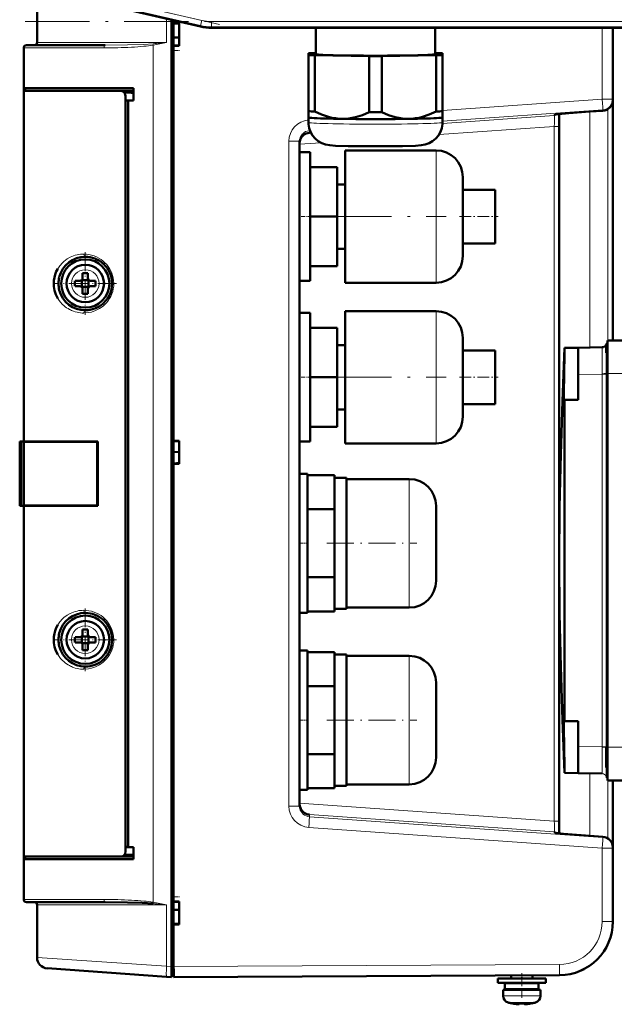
# Model space of a CAD drawing. Extents: x -1351 to 1763, y -1300 to 612.
# Tile 12 of 84: x -1277 to -1166, y 125 to 309. Entities that reach past the tile are written whole.
import ezdxf

# ---------------------------------------------------------------- set-up
doc = ezdxf.new("R2010")
doc.units = 0
doc.linetypes.add('DASHDOT', pattern=[18.5, 12, -3, 0.5, -3])

msp = doc.modelspace()

# ---------------------------------------------------------------- linework, layer by layer
at = {"color": 7, "linetype": 'DASHDOT', "lineweight": 18}
for p, q in [((-1240.06, 307.95), (-1277.32, 316.55)), ((-1276.37, 308.51), (-858.69, 308.51)), ((-1219.98, 272.08), (-1197.78, 272.08)), ((-1219.98, 242.08), (-1197.78, 242.08))]:
    msp.add_line(p, q, dxfattribs=at)
at = {"color": 7, "lineweight": 18}
for p, q in [((-1243.6, 307.74), (-1274.23, 314.81)), ((-1243.38, 308.72), (-1274, 315.79)), ((-1249.95, 309.02), (-1249.95, 304.58)), ((-1243.6, 307.74), (-1243.64, 307.56)), ((-1243.6, 307.74), (-1243.38, 308.72)), ((-1241.56, 308.51), (-893.5, 308.51)), ((-1241.56, 307.51), (-1241.56, 308.51)), ((-1241.56, 307.51), (-893.5, 307.51)), ((-1241.56, 307.51), (-1241.56, 307.33)), ((-1168.62, 293.99), (-1168.62, 307.33)), ((-1276.63, 303.58), (-1261.6, 303.58)), ((-1267.16, 304.58), (-1274.13, 304.58)), ((-1249.95, 304.58), (-1267.16, 304.58)), ((-1252.45, 144.06), (-1252.45, 304.1)), ((-1198.45, 291.88), (-1168.62, 293.99)), ((-1166.63, 293.99), (-1168.62, 293.99)), ((-1198.46, 289.47), (-1177.56, 290.93)), ((-1198.45, 289.88), (-1168.49, 292)), ((-1177.56, 291.11), (-1177.56, 290.93)), ((-1170.95, 291.67), (-1170.95, 247.63)), ((-1168.49, 291.85), (-1170.93, 291.67)), ((-1168.49, 292), (-1168.49, 291.85)), ((-1167.58, 292.14), (-1167.58, 248.97)), ((-1199.08, 287.43), (-1177.56, 288.93)), ((-1177.54, 289.53), (-1177.56, 288.93)), ((-1177.56, 288.93), (-1177.56, 159.22)), ((-1177.56, 288.93), (-1176.63, 288.93)), ((-1223.27, 288.12), (-1223.17, 288.13)), ((-1223.27, 287.73), (-1223.27, 288.12)), ((-1223.27, 287.73), (-1223, 287.75)), ((-1227.12, 286.13), (-1225.13, 286.13)), ((-1227.12, 162.03), (-1227.12, 286.13)), ((-1225.13, 285.61), (-1221.15, 285.88)), ((-1199.63, 272.14), (-1199.63, 284.43)), ((-1199.63, 272.08), (-1199.63, 272.14)), ((-1199.63, 272.08), (-1199.63, 259.73)), ((-1265.11, 262.15), (-1265.13, 262.15)), ((-1267.7, 259.6), (-1267.7, 259.58)), ((-1262.56, 259.55), (-1262.56, 259.58)), ((-1265.16, 257.01), (-1265.13, 257.01)), ((-1199.63, 242.14), (-1199.63, 254.43)), ((-1167.88, 246.64), (-1167.88, 246.27)), ((-1173.13, 242.59), (-1168.6, 242.67)), ((-1168.6, 242.75), (-1168.6, 242.67)), ((-1167.87, 242.67), (-1168.6, 242.67)), ((-1168.6, 173.08), (-1168.6, 242.67)), ((-1167.63, 242.76), (-1167.88, 242.76)), ((-1167.88, 242.76), (-1167.88, 242.67)), ((-1167.87, 173.08), (-1167.87, 242.67)), ((-1167.63, 242.76), (-1162.63, 242.76)), ((-1199.63, 242.08), (-1199.63, 242.14)), ((-1199.63, 242.08), (-1199.63, 229.73)), ((-1277.33, 230.08), (-1277.33, 218.08)), ((-1204.63, 223.08), (-1204.63, 211.14)), ((-1204.63, 211.14), (-1204.63, 211.08)), ((-1204.63, 211.08), (-1204.63, 199.08)), ((-1265.11, 195.65), (-1265.13, 195.65)), ((-1267.7, 193.1), (-1267.7, 193.08)), ((-1262.56, 193.05), (-1262.56, 193.08)), ((-1265.16, 190.51), (-1265.13, 190.51)), ((-1204.63, 190.08), (-1204.63, 178.14)), ((-1204.63, 178.14), (-1204.63, 178.08)), ((-1204.63, 178.08), (-1204.63, 166.08)), ((-1173.13, 173.16), (-1168.6, 173.08)), ((-1167.87, 173.08), (-1168.6, 173.08)), ((-1168.6, 173.08), (-1168.6, 173.01)), ((-1167.88, 172.99), (-1167.63, 172.99)), ((-1167.87, 173.08), (-1167.87, 172.99)), ((-1167.63, 172.99), (-1162.63, 172.99)), ((-1167.88, 169.24), (-1167.88, 168.89)), ((-1170.95, 168.12), (-1170.95, 156.48)), ((-1167.58, 166.78), (-1167.58, 156.01)), ((-1225.13, 162.03), (-1227.12, 162.03)), ((-1225.13, 162.55), (-1177.56, 159.22)), ((-1223.27, 160.42), (-1177.56, 157.23)), ((-1223.27, 160.03), (-1223.27, 160.42)), ((-1168.49, 156.16), (-1223.27, 160.03)), ((-1177.56, 159.22), (-1177.55, 158.69)), ((-1176.63, 159.22), (-1177.56, 159.22)), ((-1168.62, 154.16), (-1223.4, 158.04)), ((-1177.56, 157.23), (-1177.56, 157.04)), ((-1170.93, 156.48), (-1168.49, 156.31)), ((-1168.49, 156.31), (-1168.49, 156.16)), ((-1168.62, 154.16), (-1168.62, 140.45)), ((-1166.63, 154.16), (-1168.62, 154.16)), ((-1261.6, 144.58), (-1276.63, 144.58)), ((-1274.13, 143.58), (-1249.95, 143.58)), ((-1249.95, 143.58), (-1249.95, 132.16)), ((-1166.63, 140.45), (-1168.62, 140.45)), ((-1274.13, 133.72), (-1249.95, 132.16)), ((-1176.58, 132.45), (-1248.63, 132.08)), ((-1249.95, 132.16), (-1249.03, 132.1)), ((-1248.63, 132.07), (-1249.03, 132.07)), ((-1187.13, 126.6), (-1183.63, 126.6)), ((-1183.63, 125.35), (-1186.2, 125.35)), ((-1183.6, 126.6), (-1183.63, 126.6)), ((-1183.61, 125.35), (-1183.63, 125.35)), ((-1181.06, 125.35), (-1183.61, 125.35)), ((-1180.13, 126.6), (-1183.6, 126.6))]:
    msp.add_line(p, q, dxfattribs=at)
at = {"color": 7, "lineweight": 50}
for p, q in [((-1243.64, 307.56), (-1269.21, 313.47)), ((-1274.13, 311.49), (-1274.13, 304.58)), ((-1249.03, 132.1), (-1249.03, 308.81)), ((-1248.63, 308.72), (-1248.63, 308.23)), ((-1248.63, 308.23), (-1247.63, 308.23)), ((-1248.63, 308.23), (-1248.63, 308.14)), ((-1248.63, 308.17), (-1248.63, 303.98)), ((-1248.63, 305.53), (-1248.63, 308.14)), ((-1247.63, 308.08), (-1248.63, 308.14)), ((-1248.63, 308.14), (-1247.63, 308.08)), ((-1247.63, 308.23), (-1247.63, 303.93)), ((-893.5, 307.33), (-1241.56, 307.33)), ((-1222.1, 307.33), (-1222.1, 302.41)), ((-1199.8, 302.41), (-1199.8, 307.33)), ((-1166.63, 293.99), (-1166.63, 307.33)), ((-1248.63, 305.53), (-1247.63, 305.53)), ((-1276.63, 296.08), (-1276.63, 303.58)), ((-1276.13, 304.08), (-1261.39, 304.08)), ((-1247.63, 304.08), (-1248.63, 304.01)), ((-1248.63, 304.01), (-1248.63, 303.93)), ((-1248.63, 303.93), (-1248.63, 230.23)), ((-1247.63, 303.93), (-1248.63, 303.93)), ((-1276.63, 302.28), (-1276.63, 294.07)), ((-1223.45, 302.57), (-1223.45, 302.26)), ((-1223.45, 302.26), (-1223.45, 291.76)), ((-1222.1, 302.62), (-1222.26, 302.62)), ((-1222.26, 302.21), (-1212.14, 302.05)), ((-1222.26, 302.21), (-1222.26, 291.7)), ((-1212.14, 302.05), (-1212.14, 291.55)), ((-1209.76, 302.05), (-1199.64, 302.21)), ((-1209.76, 302.05), (-1209.76, 291.55)), ((-1199.64, 302.62), (-1199.8, 302.62)), ((-1199.64, 302.21), (-1199.64, 291.7)), ((-1198.45, 302.26), (-1198.45, 302.57)), ((-1198.45, 302.26), (-1198.45, 291.76)), ((-1276.63, 295.58), (-1276.63, 296.08)), ((-1256.13, 296.08), (-1276.63, 296.08)), ((-1276.33, 296.08), (-1276.33, 295.58)), ((-1256.13, 293.78), (-1256.13, 296.08)), ((-1276.63, 295.58), (-1258.58, 295.58)), ((-1276.63, 230.08), (-1276.63, 295.58)), ((-1256.13, 295.58), (-1258.57, 295.58)), ((-1257.63, 153.54), (-1257.63, 294.61)), ((-1256.13, 293.78), (-1257.63, 293.78)), ((-1257.13, 293.74), (-1257.63, 293.72)), ((-1257.63, 293.72), (-1257.63, 154.43)), ((-1256.13, 293.78), (-1257.13, 293.74)), ((-1257.13, 293.74), (-1257.13, 154.41)), ((-1166.63, 293.84), (-1166.63, 293.99)), ((-1166.63, 248.97), (-1166.63, 293.84)), ((-1223.45, 291.76), (-1223.45, 290.61)), ((-1223.45, 290.61), (-1223.45, 289.66)), ((-1223.45, 290.6), (-1223.45, 290.61)), ((-1198.46, 290.6), (-1198.45, 290.61)), ((-1198.45, 290.61), (-1198.45, 291.76)), ((-1198.45, 289.66), (-1198.45, 290.61)), ((-1176.63, 288.93), (-1176.63, 291.22)), ((-1176.63, 291.01), (-1176.63, 289.84)), ((-1170.93, 291.67), (-1168.49, 291.85)), ((-1176.63, 289.04), (-1176.63, 157.16)), ((-1176.63, 159.22), (-1176.63, 288.93)), ((-1225.13, 286.13), (-1225.13, 162.03)), ((-1225.13, 272.08), (-1225.13, 284.08)), ((-1223.13, 284.08), (-1225.13, 284.08)), ((-1223.13, 284.08), (-1223.13, 272.08)), ((-1216.63, 272.08), (-1216.63, 284.43)), ((-1216.63, 284.43), (-1199.63, 284.43)), ((-1223.13, 281.33), (-1218.13, 281.33)), ((-1218.13, 272.08), (-1218.13, 281.33)), ((-1194.63, 279.43), (-1194.63, 272.11)), ((-1216.63, 278.08), (-1218.13, 278.08)), ((-1194.63, 277.08), (-1188.63, 277.08)), ((-1188.63, 277.08), (-1188.63, 272.08)), ((-1225.13, 260.08), (-1225.13, 272.08)), ((-1218.13, 272.08), (-1223.13, 272.08)), ((-1223.13, 272.08), (-1223.13, 260.08)), ((-1218.13, 262.83), (-1218.13, 272.08)), ((-1216.63, 259.73), (-1216.63, 272.08)), ((-1194.63, 272.11), (-1194.63, 272.08)), ((-1194.63, 272.08), (-1194.63, 264.73)), ((-1188.63, 272.08), (-1188.63, 267.08)), ((-1194.63, 267.08), (-1188.63, 267.08)), ((-1216.63, 266.08), (-1218.13, 266.08)), ((-1265.13, 264.58), (-1265.08, 264.58)), ((-1261.85, 263.35), (-1261.76, 263.27)), ((-1265.63, 261.5), (-1265.63, 260.58)), ((-1264.63, 261.5), (-1264.63, 260.58)), ((-1223.13, 262.83), (-1218.13, 262.83)), ((-1269.99, 260.78), (-1269.98, 260.8)), ((-1266.13, 260.08), (-1267.05, 260.08)), ((-1265.77, 260.21), (-1265.78, 260.22)), ((-1264.5, 260.21), (-1265.77, 260.21)), ((-1265.77, 258.94), (-1265.77, 260.21)), ((-1264.49, 260.22), (-1264.5, 260.21)), ((-1264.5, 260.21), (-1264.5, 258.94)), ((-1264.13, 260.08), (-1263.21, 260.08)), ((-1223.13, 260.08), (-1225.13, 260.08)), ((-1216.63, 259.73), (-1199.63, 259.73)), ((-1266.13, 259.08), (-1267.05, 259.08)), ((-1265.77, 258.94), (-1265.78, 258.93)), ((-1264.5, 258.94), (-1265.77, 258.94)), ((-1265.63, 257.65), (-1265.63, 258.58)), ((-1264.63, 257.65), (-1264.63, 258.58)), ((-1264.5, 258.94), (-1264.49, 258.93)), ((-1263.21, 259.08), (-1264.13, 259.08)), ((-1261.76, 255.88), (-1261.84, 255.82)), ((-1265.07, 254.58), (-1265.13, 254.58)), ((-1225.13, 242.08), (-1225.13, 254.08)), ((-1223.13, 254.08), (-1225.13, 254.08)), ((-1223.13, 254.08), (-1223.13, 242.08)), ((-1216.63, 242.08), (-1216.63, 254.43)), ((-1216.63, 254.43), (-1199.63, 254.43)), ((-1223.13, 251.33), (-1218.13, 251.33)), ((-1218.13, 242.08), (-1218.13, 251.33)), ((-1194.63, 249.43), (-1194.63, 242.11)), ((-1167.63, 247.15), (-1167.63, 248.97)), ((-1167.63, 248.97), (-1162.63, 248.97)), ((-1216.63, 248.08), (-1218.13, 248.08)), ((-1194.63, 247.08), (-1188.63, 247.08)), ((-1188.63, 247.08), (-1188.63, 242.08)), ((-1175.64, 247.55), (-1173.13, 247.59)), ((-1175.64, 247.55), (-1175.64, 247.55)), ((-1175.64, 247.55), (-1175.64, 247.55)), ((-1173.13, 247.59), (-1168.6, 247.67)), ((-1173.13, 242.59), (-1173.13, 247.59)), ((-1167.88, 247.77), (-1167.88, 246.64)), ((-1167.63, 242.76), (-1167.63, 247.15)), ((-1167.63, 242.76), (-1167.63, 172.99)), ((-1225.13, 230.08), (-1225.13, 242.08)), ((-1218.13, 242.08), (-1223.13, 242.08)), ((-1223.13, 242.08), (-1223.13, 230.08)), ((-1218.13, 232.83), (-1218.13, 242.08)), ((-1216.63, 229.73), (-1216.63, 242.08)), ((-1194.63, 242.11), (-1194.63, 242.08)), ((-1194.63, 242.08), (-1194.63, 234.73)), ((-1188.63, 242.08), (-1188.63, 237.08)), ((-1173.13, 237.88), (-1173.13, 242.59)), ((-1175.64, 237.88), (-1175.79, 237.88)), ((-1175.64, 237.88), (-1173.13, 237.88)), ((-1216.63, 236.08), (-1218.13, 236.08)), ((-1194.63, 237.08), (-1188.63, 237.08)), ((-1223.13, 232.83), (-1218.13, 232.83)), ((-1277.38, 230.08), (-1277.37, 230.08)), ((-1277.38, 218.08), (-1277.38, 230.08)), ((-1277.38, 229.83), (-1277.38, 229.84)), ((-1277.38, 229.82), (-1277.38, 229.83)), ((-1277.37, 230.08), (-1277.33, 230.08)), ((-1277.37, 218.08), (-1277.37, 230.08)), ((-1277.13, 230.08), (-1277.33, 230.08)), ((-1277.13, 230.08), (-1277.13, 218.08)), ((-1276.63, 230.08), (-1277.13, 230.08)), ((-1262.76, 230.08), (-1276.63, 230.08)), ((-1276.33, 230.05), (-1276.63, 230.08)), ((-1276.63, 230.05), (-1276.63, 218.1)), ((-1276.56, 230.05), (-1276.63, 230.05)), ((-1276.43, 230.05), (-1276.56, 230.05)), ((-1276.43, 230.05), (-1276.08, 230.05)), ((-1276.26, 230.05), (-1276.33, 230.05)), ((-1275.53, 230.05), (-1276.08, 230.05)), ((-1274.68, 230.05), (-1275.53, 230.05)), ((-1269.58, 230.04), (-1272.84, 230.05)), ((-1262.76, 230.02), (-1262.91, 230.02)), ((-1262.91, 218.13), (-1262.91, 230.02)), ((-1262.76, 230.08), (-1262.76, 218.08)), ((-1248.63, 230.23), (-1247.63, 230.23)), ((-1248.63, 230.23), (-1248.63, 230.14)), ((-1248.63, 230.17), (-1248.63, 225.98)), ((-1248.63, 230.14), (-1247.63, 230.08)), ((-1248.63, 230.14), (-1248.63, 228.14)), ((-1247.63, 230.23), (-1247.63, 225.93)), ((-1223.13, 230.08), (-1225.13, 230.08)), ((-1248.63, 226.01), (-1248.63, 228.14)), ((-1247.63, 228.08), (-1248.63, 228.14)), ((-1216.63, 229.73), (-1199.63, 229.73)), ((-1247.63, 226.08), (-1248.63, 226.01)), ((-1248.63, 226.01), (-1248.63, 225.93)), ((-1248.63, 225.93), (-1248.63, 144.23)), ((-1247.63, 225.93), (-1248.63, 225.93)), ((-1225.13, 211.08), (-1225.13, 224.08)), ((-1225.13, 224.08), (-1223.63, 224.08)), ((-1223.63, 224.08), (-1223.63, 211.08)), ((-1218.63, 223.78), (-1223.63, 223.78)), ((-1218.63, 223.3), (-1218.63, 223.78)), ((-1216.33, 223.33), (-1218.63, 223.33)), ((-1218.63, 217.91), (-1218.63, 223.3)), ((-1216.33, 223.33), (-1216.33, 211.08)), ((-1204.63, 223.08), (-1216.33, 223.08)), ((-1277.38, 218.32), (-1277.38, 218.33)), ((-1277.38, 218.08), (-1277.37, 218.08)), ((-1277.37, 218.08), (-1277.33, 218.08)), ((-1277.36, 218.08), (-1277.33, 218.08)), ((-1277.13, 218.08), (-1277.33, 218.08)), ((-1277.13, 218.08), (-1276.63, 218.08)), ((-1276.63, 218.1), (-1276.56, 218.1)), ((-1276.63, 218.08), (-1276.33, 218.1)), ((-1262.76, 218.08), (-1276.63, 218.08)), ((-1276.63, 152.58), (-1276.63, 218.08)), ((-1276.56, 218.1), (-1276.44, 218.1)), ((-1276.43, 218.1), (-1276.08, 218.1)), ((-1276.08, 218.1), (-1275.53, 218.1)), ((-1269.48, 218.11), (-1266.15, 218.12)), ((-1262.91, 218.13), (-1262.76, 218.13)), ((-1223.63, 217.43), (-1218.63, 217.43)), ((-1218.63, 217.43), (-1218.63, 217.91)), ((-1218.63, 216.47), (-1218.63, 217.43)), ((-1199.63, 218.08), (-1199.63, 211.11)), ((-1218.63, 216.47), (-1218.63, 211.08)), ((-1225.13, 198.08), (-1225.13, 211.08)), ((-1223.63, 211.08), (-1223.63, 198.08)), ((-1218.63, 211.08), (-1218.63, 205.69)), ((-1216.33, 198.83), (-1216.33, 211.08)), ((-1199.63, 211.11), (-1199.63, 211.08)), ((-1199.63, 211.08), (-1199.63, 204.08)), ((-1223.63, 204.73), (-1218.63, 204.73)), ((-1218.63, 204.73), (-1218.63, 205.69)), ((-1218.63, 204.25), (-1218.63, 204.73)), ((-1218.63, 198.86), (-1218.63, 204.25)), ((-1218.63, 198.38), (-1218.63, 198.86)), ((-1218.63, 198.83), (-1216.33, 198.83)), ((-1216.33, 199.08), (-1204.63, 199.08)), ((-1265.13, 198.08), (-1265.08, 198.08)), ((-1261.85, 196.85), (-1261.76, 196.77)), ((-1223.63, 198.08), (-1225.13, 198.08)), ((-1223.63, 198.38), (-1218.63, 198.38)), ((-1265.63, 195), (-1265.63, 194.08)), ((-1264.63, 195), (-1264.63, 194.08)), ((-1269.99, 194.28), (-1269.98, 194.3)), ((-1266.13, 193.58), (-1267.05, 193.58)), ((-1265.77, 193.71), (-1265.78, 193.72)), ((-1264.5, 193.71), (-1265.77, 193.71)), ((-1265.77, 192.44), (-1265.77, 193.71)), ((-1264.49, 193.72), (-1264.5, 193.71)), ((-1264.5, 193.71), (-1264.5, 192.44)), ((-1264.13, 193.58), (-1263.21, 193.58)), ((-1266.13, 192.58), (-1267.05, 192.58)), ((-1265.77, 192.44), (-1265.78, 192.43)), ((-1264.5, 192.44), (-1265.77, 192.44)), ((-1265.63, 191.15), (-1265.63, 192.08)), ((-1264.63, 191.15), (-1264.63, 192.08)), ((-1264.5, 192.44), (-1264.49, 192.43)), ((-1263.21, 192.58), (-1264.13, 192.58)), ((-1261.76, 189.38), (-1261.84, 189.32)), ((-1225.13, 178.08), (-1225.13, 191.08)), ((-1225.13, 191.08), (-1223.63, 191.08)), ((-1223.63, 191.08), (-1223.63, 178.08)), ((-1218.63, 190.78), (-1223.63, 190.78)), ((-1218.63, 190.3), (-1218.63, 190.78)), ((-1216.33, 190.33), (-1218.63, 190.33)), ((-1218.63, 184.91), (-1218.63, 190.3)), ((-1216.33, 190.33), (-1216.33, 178.08)), ((-1204.63, 190.08), (-1216.33, 190.08)), ((-1265.07, 188.08), (-1265.13, 188.08)), ((-1223.63, 184.43), (-1218.63, 184.43)), ((-1218.63, 184.43), (-1218.63, 184.91)), ((-1218.63, 183.47), (-1218.63, 184.43)), ((-1199.63, 185.08), (-1199.63, 178.11)), ((-1218.63, 183.47), (-1218.63, 178.08)), ((-1225.13, 165.08), (-1225.13, 178.08)), ((-1223.63, 178.08), (-1223.63, 165.08)), ((-1218.63, 178.08), (-1218.63, 172.69)), ((-1216.33, 165.83), (-1216.33, 178.08)), ((-1199.63, 178.11), (-1199.63, 178.08)), ((-1199.63, 178.08), (-1199.63, 171.08)), ((-1175.79, 177.88), (-1175.64, 177.88)), ((-1173.13, 177.88), (-1175.64, 177.88)), ((-1173.13, 177.88), (-1173.13, 173.16)), ((-1173.13, 173.16), (-1173.13, 168.16)), ((-1167.88, 172.99), (-1167.88, 170.98)), ((-1167.63, 168.6), (-1167.63, 172.99)), ((-1223.63, 171.73), (-1218.63, 171.73)), ((-1218.63, 171.73), (-1218.63, 172.69)), ((-1218.63, 171.25), (-1218.63, 171.73)), ((-1218.63, 165.86), (-1218.63, 171.25)), ((-1167.88, 170.98), (-1167.88, 169.24)), ((-1175.64, 168.2), (-1173.13, 168.16)), ((-1175.64, 168.2), (-1175.64, 168.2)), ((-1173.13, 168.16), (-1168.6, 168.08)), ((-1167.63, 166.78), (-1167.63, 168.6)), ((-1218.63, 165.38), (-1218.63, 165.86)), ((-1218.63, 165.83), (-1216.33, 165.83)), ((-1216.33, 166.08), (-1204.63, 166.08)), ((-1167.63, 166.78), (-1162.63, 166.78)), ((-1166.63, 154.31), (-1166.63, 166.78)), ((-1223.63, 165.08), (-1225.13, 165.08)), ((-1223.63, 165.38), (-1218.63, 165.38)), ((-1176.63, 156.93), (-1176.63, 159.22)), ((-1176.63, 157.1), (-1176.63, 156.93)), ((-1168.49, 156.31), (-1170.93, 156.48)), ((-1257.63, 154.43), (-1257.13, 154.41)), ((-1256.13, 154.38), (-1257.63, 154.38)), ((-1257.13, 154.41), (-1256.13, 154.38)), ((-1256.13, 152.08), (-1256.13, 154.38)), ((-1166.63, 154.16), (-1166.63, 154.31)), ((-1166.63, 140.45), (-1166.63, 154.16)), ((-1276.63, 152.58), (-1276.63, 145.88)), ((-1276.63, 152.08), (-1276.63, 152.58)), ((-1258.58, 152.58), (-1276.63, 152.58)), ((-1276.63, 144.58), (-1276.63, 152.08)), ((-1276.63, 152.08), (-1256.13, 152.08)), ((-1276.33, 152.58), (-1276.33, 152.08)), ((-1276.33, 152.58), (-1276.17, 152.58)), ((-1258.57, 152.58), (-1256.13, 152.58)), ((-1261.39, 144.08), (-1276.13, 144.08)), ((-1274.13, 143.58), (-1274.13, 133.72)), ((-1248.63, 144.23), (-1247.63, 144.23)), ((-1248.63, 144.23), (-1248.63, 144.14)), ((-1248.63, 144.17), (-1248.63, 139.98)), ((-1248.63, 144.14), (-1247.63, 144.08)), ((-1247.63, 144.23), (-1247.63, 139.93)), ((-1248.63, 142.63), (-1247.63, 142.63)), ((-1248.63, 142.63), (-1247.63, 142.63)), ((-1248.63, 140.01), (-1248.63, 142.63)), ((-1247.63, 140.08), (-1248.63, 140.01)), ((-1248.63, 140.01), (-1248.63, 139.93)), ((-1247.63, 139.93), (-1248.63, 139.93)), ((-1248.63, 139.93), (-1248.63, 132.08)), ((-1249.95, 130.17), (-1272.27, 131.73)), ((-1249.03, 132.1), (-1249.03, 130.1)), ((-1249.03, 130.1), (-1249.95, 130.17)), ((-1248.63, 130.38), (-1249.03, 130.38)), ((-1176.58, 130.45), (-1248.63, 130.08)), ((-1183.63, 129.83), (-1188.13, 129.83)), ((-1188.13, 129.03), (-1188.13, 129.83)), ((-1183.63, 129.03), (-1188.13, 129.03)), ((-1183.63, 128.93), (-1186.78, 128.93)), ((-1186.78, 127.83), (-1186.78, 128.93)), ((-1185.63, 130.41), (-1185.63, 129.83)), ((-1185.63, 129.03), (-1185.63, 128.93)), ((-1183.63, 129.83), (-1179.13, 129.83)), ((-1183.63, 129.03), (-1179.13, 129.03)), ((-1183.63, 128.93), (-1180.48, 128.93)), ((-1181.63, 130.43), (-1181.63, 129.83)), ((-1181.63, 130.43), (-1181.63, 129.83)), ((-1181.63, 129.03), (-1181.63, 128.93)), ((-1181.63, 129.03), (-1181.63, 128.93)), ((-1180.48, 127.83), (-1180.48, 128.93)), ((-1180.48, 127.83), (-1180.48, 128.93)), ((-1179.13, 129.83), (-1179.13, 129.03)), ((-1179.13, 129.83), (-1179.13, 129.03)), ((-1183.63, 127.73), (-1187.13, 127.73)), ((-1187.13, 126.6), (-1187.13, 127.73)), ((-1183.63, 127.83), (-1186.78, 127.83)), ((-1185.63, 127.83), (-1185.63, 127.73)), ((-1183.63, 127.83), (-1180.48, 127.83)), ((-1183.63, 127.73), (-1180.13, 127.73)), ((-1181.63, 127.83), (-1181.63, 127.73)), ((-1181.63, 127.83), (-1181.63, 127.73)), ((-1180.13, 127.73), (-1180.13, 126.6)), ((-1180.13, 127.73), (-1180.13, 126.6)), ((-1185.56, 125.19), (-1185.55, 125.2)), ((-1184.18, 125.03), (-1184.15, 125.03)), ((-1184.13, 125.05), (-1184.13, 125.2)), ((-1183.13, 125.05), (-1183.13, 125.2)), ((-1182.7, 125.04), (-1182.86, 125.03)), ((-1182.7, 125.04), (-1182.86, 125.03)), ((-1181.71, 125.2), (-1181.7, 125.19))]:
    msp.add_line(p, q, dxfattribs=at)
at = {"color": 7, "linetype": 'DASHDOT', "lineweight": 18, "ltscale": 0.029999}
for p, q in [((-1248.73, 303.08), (-1247.53, 303.08)), ((-1248.73, 145.08), (-1247.53, 145.08))]:
    msp.add_line(p, q, dxfattribs=at)
at = {"color": 7, "linetype": 'DASHDOT', "lineweight": 18, "ltscale": 0.060016}
for p, q in [((-1222.93, 272.08), (-1225.33, 272.08)), ((-1222.93, 242.08), (-1225.33, 242.08))]:
    msp.add_line(p, q, dxfattribs=at)
at = {"color": 7, "linetype": 'DASHDOT', "lineweight": 18, "ltscale": 0.179999}
for p, q in [((-1195.23, 272.08), (-1188.03, 272.08)), ((-1195.23, 242.08), (-1188.03, 242.08))]:
    msp.add_line(p, q, dxfattribs=at)
at = {"color": 7, "linetype": 'DASHDOT', "lineweight": 18, "ltscale": 0.2925}
for p, q in [((-1265.13, 265.43), (-1265.13, 253.73)), ((-1265.13, 198.93), (-1265.13, 187.23))]:
    msp.add_line(p, q, dxfattribs=at)
at = {"color": 7, "linetype": 'DASHDOT', "lineweight": 18, "ltscale": 0.292499}
for p, q in [((-1259.28, 259.58), (-1270.98, 259.58)), ((-1259.28, 193.08), (-1270.98, 193.08))]:
    msp.add_line(p, q, dxfattribs=at)
at = {"color": 7, "linetype": 'DASHDOT', "lineweight": 18, "ltscale": 0.15}
for p, q in [((-1168.13, 242.76), (-1162.13, 242.76)), ((-1168.13, 172.99), (-1162.13, 172.99))]:
    msp.add_line(p, q, dxfattribs=at)
at = {"color": 7, "linetype": 'DASHDOT', "lineweight": 18, "ltscale": 0.045013}
for p, q in [((-1223.48, 211.08), (-1225.28, 211.08)), ((-1223.48, 178.08), (-1225.28, 178.08))]:
    msp.add_line(p, q, dxfattribs=at)
at = {"color": 7, "linetype": 'DASHDOT', "lineweight": 18, "ltscale": 0.420001}
for p, q in [((-1220.03, 211.08), (-1203.23, 211.08)), ((-1220.03, 178.08), (-1203.23, 178.08))]:
    msp.add_line(p, q, dxfattribs=at)
at = {"color": 7, "linetype": 'DASHDOT', "lineweight": 18, "ltscale": 0.012015}
msp.add_line((-1248.59, 132.07), (-1249.07, 132.07), dxfattribs=at)
at = {"color": 7, "linetype": 'DASHDOT', "lineweight": 18, "ltscale": 0.114581}
msp.add_line((-1183.63, 126.22), (-1183.63, 130.8), dxfattribs=at)
at = {"color": 7, "linetype": 'DASHDOT', "lineweight": 18, "ltscale": 0.000760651}
msp.add_line((-1184.63, 125.05), (-1184.63, 125.02), dxfattribs=at)
at = {"color": 7, "linetype": 'DASHDOT', "lineweight": 18, "ltscale": 0.000956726}
msp.add_line((-1182.63, 125.05), (-1182.63, 125.01), dxfattribs=at)
at = {"color": 7, "lineweight": 18}
for points in [[(-1252.48, 304.34), (-1254.28, 304.22), (-1257.26, 304.12), (-1261.39, 304.08)], [(-1170.93, 291.67), (-1174.83, 291.38), (-1177.29, 291.16), (-1177.5, 291.13), (-1177.55, 291.12), (-1177.56, 291.12), (-1177.56, 291.11), (-1177.56, 291.11)], [(-1177.55, 290.85), (-1177.53, 290.23), (-1177.54, 289.53)], [(-1270.27, 262.34), (-1269.88, 262.91), (-1269.4, 263.45), (-1269.13, 263.7), (-1268.5, 264.17), (-1267.96, 264.48), (-1267.32, 264.75)], [(-1261.8, 263.78), (-1261.46, 263.47), (-1261.13, 263.12), (-1260.84, 262.76), (-1260.59, 262.37), (-1260.35, 261.94), (-1260.16, 261.5), (-1259.97, 260.87), (-1259.85, 260.22), (-1259.81, 259.57), (-1259.83, 259.07), (-1259.9, 258.58), (-1260.01, 258.11), (-1260.17, 257.64), (-1260.36, 257.19), (-1260.6, 256.77), (-1260.86, 256.37), (-1261.16, 255.99), (-1261.8, 255.37)], [(-1261.8, 255.37), (-1262.49, 254.89), (-1263.22, 254.52), (-1263.97, 254.26), (-1264.52, 254.15), (-1265.42, 254.08)], [(-1168.6, 247.67), (-1168.6, 247.67), (-1168.61, 247.6), (-1168.61, 247.12), (-1168.6, 242.75)], [(-1270.27, 195.84), (-1269.88, 196.41), (-1269.4, 196.95), (-1269.13, 197.2), (-1268.5, 197.67), (-1267.96, 197.98), (-1267.32, 198.25)], [(-1261.8, 197.28), (-1261.46, 196.97), (-1261.13, 196.62), (-1260.84, 196.26), (-1260.59, 195.87), (-1260.35, 195.44), (-1260.16, 195), (-1259.97, 194.37), (-1259.85, 193.72), (-1259.81, 193.07), (-1259.83, 192.57), (-1259.9, 192.08), (-1260.01, 191.61), (-1260.17, 191.14), (-1260.36, 190.69), (-1260.6, 190.27), (-1260.86, 189.87), (-1261.16, 189.49), (-1261.8, 188.87)], [(-1261.8, 188.87), (-1262.49, 188.39), (-1263.22, 188.02), (-1263.97, 187.76), (-1264.52, 187.65), (-1265.42, 187.58)], [(-1168.6, 173.01), (-1168.61, 169), (-1168.61, 168.09), (-1168.6, 168.08)], [(-1167.88, 168.89), (-1167.88, 167.59), (-1167.88, 167.58)], [(-1177.55, 158.69), (-1177.53, 157.72), (-1177.54, 157.32)], [(-1177.54, 157.32), (-1177.55, 157.24), (-1177.56, 157.23), (-1177.56, 157.23), (-1177.56, 157.23)], [(-1177.56, 157.04), (-1177.56, 157.04), (-1177.56, 157.04), (-1177.53, 157.03), (-1177.33, 157), (-1174.61, 156.76), (-1170.93, 156.48)], [(-1261.39, 144.08), (-1261.43, 144.08), (-1261.5, 144.15), (-1261.54, 144.22)], [(-1176.58, 130.45), (-1176.58, 130.46), (-1176.58, 130.47), (-1176.58, 130.57), (-1176.58, 132.45)]]:
    msp.add_lwpolyline(points, dxfattribs=at)
at = {"color": 7, "lineweight": 50}
for points in [[(-1257.63, 294.61), (-1257.66, 294.84), (-1257.73, 295.05), (-1257.86, 295.24), (-1258.03, 295.4), (-1258.23, 295.51), (-1258.58, 295.58)], [(-1217.2, 290.33), (-1217.82, 290.36), (-1218.44, 290.43), (-1219.1, 290.54), (-1219.75, 290.71), (-1221.01, 291.13), (-1222.26, 291.7)], [(-1212.14, 291.55), (-1213.4, 291.02), (-1214.66, 290.63), (-1215.3, 290.49), (-1215.95, 290.39), (-1216.58, 290.34), (-1217.2, 290.33)], [(-1204.7, 290.33), (-1205.33, 290.34), (-1205.95, 290.39), (-1206.6, 290.49), (-1207.25, 290.63), (-1208.51, 291.02), (-1209.76, 291.55)], [(-1199.64, 291.7), (-1200.9, 291.13), (-1202.16, 290.71), (-1202.81, 290.54), (-1203.46, 290.43), (-1204.08, 290.36), (-1204.7, 290.33)], [(-1177.41, 291.14), (-1174.84, 291.38), (-1170.93, 291.67)], [(-1210.95, 285.2), (-1216.03, 285.25), (-1218.42, 285.32), (-1219.5, 285.4), (-1220.26, 285.54), (-1220.96, 285.79), (-1221.62, 286.17), (-1222.2, 286.65), (-1222.69, 287.24), (-1223.07, 287.89), (-1223.32, 288.61), (-1223.44, 289.36), (-1223.45, 289.66)], [(-1210.95, 285.2), (-1205.88, 285.25), (-1203.48, 285.32), (-1202.4, 285.4), (-1201.64, 285.54), (-1200.95, 285.79), (-1200.28, 286.17), (-1199.7, 286.65), (-1199.21, 287.24), (-1198.83, 287.89), (-1198.58, 288.61), (-1198.46, 289.36), (-1198.45, 289.66)], [(-1225.13, 285.71), (-1225.11, 286), (-1225.05, 286.28), (-1224.82, 286.78), (-1224.62, 287.06), (-1224.39, 287.28)], [(-1270.27, 256.81), (-1270.62, 257.52), (-1270.86, 258.26), (-1271, 259.01), (-1271.02, 259.58), (-1270.99, 260.15), (-1270.91, 260.72), (-1270.75, 261.27), (-1270.54, 261.81), (-1270.27, 262.34)], [(-1175.64, 247.55), (-1176.03, 237.63), (-1176.35, 227.71), (-1176.56, 217.79), (-1176.63, 207.88), (-1176.56, 197.96), (-1176.35, 188.04), (-1176.03, 178.12), (-1175.64, 168.2)], [(-1262.76, 230.02), (-1274.76, 230.05), (-1276.08, 230.05)], [(-1276.08, 218.1), (-1270.77, 218.11), (-1262.76, 218.13)], [(-1270.27, 190.31), (-1270.62, 191.02), (-1270.86, 191.76), (-1271, 192.51), (-1271.02, 193.08), (-1270.99, 193.65), (-1270.91, 194.22), (-1270.75, 194.77), (-1270.54, 195.31), (-1270.27, 195.84)], [(-1224.38, 160.87), (-1224.66, 161.15), (-1224.88, 161.48), (-1225.04, 161.87), (-1225.11, 162.15), (-1225.13, 162.44)], [(-1170.93, 156.48), (-1175.85, 156.86), (-1177.41, 157.01)], [(-1258.58, 152.58), (-1258.36, 152.6), (-1258.15, 152.68), (-1257.96, 152.8), (-1257.81, 152.97), (-1257.7, 153.18), (-1257.63, 153.54)], [(-1261.39, 144.08), (-1257.23, 144.04), (-1254.51, 143.95), (-1252.48, 143.82)], [(-1184.63, 125.05), (-1184.44, 125.03), (-1184.2, 125.03), (-1184.15, 125.03), (-1184.14, 125.04), (-1184.13, 125.04), (-1184.13, 125.04), (-1184.13, 125.05)], [(-1184.63, 125.05), (-1184.44, 125.03), (-1184.2, 125.03), (-1184.15, 125.03), (-1184.14, 125.04), (-1184.13, 125.04), (-1184.13, 125.04), (-1184.13, 125.05)], [(-1183.05, 125.02), (-1183.11, 125.03), (-1183.12, 125.04), (-1183.13, 125.04), (-1183.13, 125.04), (-1183.13, 125.05)], [(-1182.63, 125.05), (-1182.96, 125.02), (-1183.08, 125.03), (-1183.11, 125.03), (-1183.13, 125.04), (-1183.13, 125.04), (-1183.13, 125.04), (-1183.13, 125.05)], [(-1183.08, 125.03), (-1183.12, 125.04), (-1183.13, 125.04), (-1183.13, 125.04), (-1183.13, 125.05), (-1183.13, 125.05)], [(-1182.63, 125.05), (-1182.96, 125.02), (-1183.08, 125.03), (-1183.11, 125.03), (-1183.13, 125.04), (-1183.13, 125.04), (-1183.13, 125.04), (-1183.13, 125.05)]]:
    msp.add_lwpolyline(points, dxfattribs=at)
for centre in [(-1265.13, 259.58), (-1265.13, 193.08)]:
    msp.add_circle(centre, 4.5, dxfattribs=at)
for centre, radius, start, end in [((-1241.56, 316.58), 9.25, 257.0008, 269.9996), ((-1241.56, 316.58), 9.25, 257.0008, 269.9996), ((-1276.13, 303.58), 0.5, 90, 180), ((-1274.63, 304.58), 0.5, 270.0009, 360), ((-1266.64, -58.47), 353.82, 88.2987, 88.5786), ((-1168.63, 293.84), 2, 274.0921, 359.9969), ((-1223.1, 285.71), 2.03, 129.2225, 179.8948), ((-1223.11, 285.72), 2.02, 94.7599, 129.3411), ((-1199.63, 279.43), 5, 360, 90), ((-1199.63, 264.73), 5, 270, 0), ((-1265.13, 259.58), 5, 90, 165.8165), ((-1265.13, 259.58), 3.5, 90, 360), ((-1265.13, 259.58), 3.5, 360, 90), ((-1265.13, 259.58), 5, 48.9222, 89.4577), ((-1265.13, 259.58), 5, 312.3876, 47.6213), ((-1265.13, 244.37), 17.14, 89.9996, 91.6715), ((-1265.13, 244.41), 17.1, 88.3267, 90.0022), ((-1265.14, 259.58), 4.99, 166.1188, 180.0123), ((-1265.12, 259.58), 5.01, 180.0085, 194.198), ((-1249.93, 259.58), 17.13, 178.3286, 181.6729), ((-1266.13, 260.58), 0.5, 270, 360), ((-1264.13, 260.58), 0.5, 180, 270), ((-1280.3, 259.58), 17.1, 359.9978, 1.6733), ((-1280.3, 259.58), 17.1, 358.3267, 0.0022), ((-1265.13, 259.58), 5, 194.2104, 270), ((-1266.13, 258.58), 0.5, 0, 90), ((-1265.13, 274.78), 17.14, 268.3285, 270.0004), ((-1265.13, 274.75), 17.1, 269.9978, 271.6733), ((-1264.13, 258.58), 0.5, 90, 180), ((-1265.13, 259.58), 5, 270.6772, 311.2128), ((-1199.63, 249.43), 5, 360, 90), ((-1168.62, 248.47), 0.8, 271, 338.294), ((-1158.32, 247.81), 9.56, 177.8242, 180.2818), ((-1167.13, 247.88), 0.8, 128.6822, 158.3192), ((2811.55, 179.17), 3987.77, 179.0175, 179.15649), ((80638.19, 207.88), 81813.83, 179.9789953, 180.0210047), ((-1199.63, 234.73), 5, 270, 0), ((-1278.35, -4111.19), 4341.24, 89.79613, 89.9747), ((-1273.64, -2352.72), 2582.76, 89.75865, 89.88697), ((-1204.63, 218.08), 5, 0, 90), ((-1278.35, 4557.16), 4339.05, 270.02526, 270.20392), ((-1204.63, 204.08), 5, 270, 360), ((-1265.13, 193.08), 5, 90, 165.8165), ((-1265.13, 193.08), 5, 48.9222, 89.4577), ((-1265.13, 193.08), 5, 312.3876, 47.6213), ((-1265.13, 193.08), 3.5, 90, 360), ((-1265.13, 177.87), 17.14, 89.9996, 91.6715), ((-1265.13, 193.08), 3.5, 360, 90), ((-1265.13, 177.91), 17.1, 88.3267, 90.0022), ((-1265.14, 193.08), 4.99, 166.1187, 180.0031), ((-1265.12, 193.08), 5.01, 179.9992, 194.198), ((-1249.93, 193.08), 17.13, 178.3286, 181.6729), ((-1266.13, 194.08), 0.5, 270, 360), ((-1264.13, 194.08), 0.5, 180, 270), ((-1280.3, 193.08), 17.1, 359.9978, 1.6733), ((-1280.3, 193.08), 17.1, 358.3267, 0.0022), ((-1265.13, 193.08), 5, 194.2104, 270), ((-1266.13, 192.08), 0.5, 0, 90), ((-1264.13, 192.08), 0.5, 90, 180), ((-1265.13, 208.28), 17.14, 268.3285, 270.0004), ((-1265.13, 208.25), 17.1, 269.9978, 271.6733), ((-1204.63, 185.08), 5, 0, 90), ((-1265.13, 193.08), 5, 270.6772, 311.2128), ((2811.55, 236.58), 3987.77, 180.84351, 180.9825), ((-1204.63, 171.08), 5, 270, 360), ((-1167.13, 167.87), 0.8, 201.6808, 231.3178), ((-1223.1, 162.44), 2.03, 180.0999, 230.9395), ((-1223.09, 162.46), 2.05, 230.8485, 264.7818), ((-1168.63, 154.31), 2, 0.0034, 85.908), ((-1266.64, 506.62), 353.83, 271.4214, 271.7013), ((-1276.13, 144.58), 0.5, 180, 270), ((-1274.63, 143.58), 0.5, 0, 89.9991), ((-1176.63, 140.45), 10, 270.3, 360), ((-1272.13, 133.72), 2, 180, 266), ((-1176.57, 140.32), 9.85, 294.1457, 297.6733), ((-1185.83, 126.6), 1.3, 180, 253.3985), ((-1183.63, 133.98), 9, 253.3985, 257.6222), ((-1183.63, 133.98), 9, 253.3985, 257.6222), ((-1183.63, 133.98), 8.99, 257.6508, 263.6103), ((-1183.63, 133.98), 8.99, 257.6503, 263.6107), ((-1183.63, 133.98), 8.99, 257.6508, 263.6103), ((-1183.63, 133.98), 8.99, 257.6503, 263.6107), ((-1184.2, 128.83), 3.8, 263.4188, 267.7154), ((-1184.2, 128.83), 3.8, 263.4188, 267.7154), ((-1183.63, 135.09), 9.9, 267.106, 272.8938), ((-1183.63, 135.09), 9.9, 267.1058, 272.8956), ((-1183.63, 135.09), 9.9, 267.106, 272.8938), ((-1183.63, 135.09), 9.9, 267.1058, 272.8956), ((-1183.63, 133.98), 8.99, 276.3893, 282.3497), ((-1183.63, 133.98), 8.99, 276.3893, 282.3497), ((-1183.63, 133.98), 8.99, 276.3893, 282.3497), ((-1183.63, 133.98), 8.99, 276.3893, 282.3497), ((-1183.63, 133.98), 9, 282.3778, 286.6016), ((-1183.63, 133.98), 9, 282.3778, 286.6016), ((-1181.43, 126.6), 1.3, 286.6016, 360), ((-1181.43, 126.6), 1.3, 286.6016, 360)]:
    msp.add_arc(centre, radius, start, end, dxfattribs=at)
at = {"color": 7, "lineweight": 18}
for centre, radius, start, end in [((-1241.56, 316.58), 9.06, 257.0008, 269.9996), ((-1241.56, 316.56), 8.05, 256.9878, 270.0122), ((-1260.65, 303.6), 0.948, 159.4168, 181.2413), ((-1261.38, 398.02), 94.44, 269.8627, 272.948), ((-1258.97, 354.16), 50.52, 272.7767, 275.4525), ((-1256.85, 331.36), 27.61, 275.5755, 279.1778), ((-1278.51, 592.47), 289.3, 275.1618, 275.6668), ((-1246.17, 305.21), 6.38, 187.9121, 190.0965), ((-1276.17, 434.07), 132.13, 280.3438, 281.4477), ((-1168.63, 293.84), 2, 274.0716, 359.9958), ((-1223.12, 286.13), 4, 94.7555, 179.9805), ((-1223.13, 286.13), 2, 98.025, 166.8747), ((-1223.13, 286.13), 1.99, 94.0348, 98.024), ((-1223.13, 286.13), 2, 166.8753, 179.9945), ((-1265.42, 259.38), 5.7, 95.8583, 109.4357), ((-1265.47, 260.32), 4.75, 89.3638, 96.4339), ((-1264.57, 265.08), 0.851, 179.8972, 191.0209), ((-1265.41, 259.39), 5.68, 50.5803, 90.0619), ((-1265.13, 259.58), 2.57, 90, 179.4706), ((-1265.13, 259.58), 2.57, 0, 89.4706), ((-1265.13, 259.58), 2.57, 180, 269.4706), ((-1265.13, 259.58), 2.57, 270, 359.4706), ((-1265.63, 259.53), 5.37, 210.4158, 229.7387), ((-1265.54, 259.56), 5.45, 229.2293, 242.0918), ((-1265.56, 259.44), 5.33, 241.6531, 250.8184), ((-1265.42, 259.77), 5.7, 250.5611, 264.147), ((-1265.47, 258.83), 4.76, 263.5648, 270.6311), ((-1264.57, 254.08), 0.851, 168.9838, 180.1015), ((-1168.62, 248.47), 0.8, 271.0178, 338.306), ((-309.25, 246.17), 858.63, 179.99292, 180.22725), ((-1168.65, 269.54), 26.79, 270.1045, 271.6643), ((-1265.42, 192.88), 5.7, 95.8583, 109.4357), ((-1265.47, 193.82), 4.75, 89.3638, 96.4339), ((-1265.41, 192.89), 5.68, 50.5803, 90.0619), ((-1264.57, 198.58), 0.851, 179.8972, 191.0209), ((-1265.13, 193.08), 2.57, 90, 179.4706), ((-1265.13, 193.08), 2.57, 0, 89.4706), ((-1265.13, 193.08), 2.57, 180, 269.4706), ((-1265.13, 193.08), 2.57, 270, 359.4706), ((-1265.63, 193.03), 5.37, 210.4158, 229.7387), ((-1265.54, 193.06), 5.45, 229.2293, 242.0918), ((-1265.56, 192.94), 5.33, 241.6531, 250.8184), ((-1265.42, 193.27), 5.7, 250.5611, 264.147), ((-1265.47, 192.33), 4.76, 263.5648, 270.6311), ((-1264.57, 187.58), 0.851, 168.9838, 180.1015), ((-1168.65, 146.22), 26.79, 88.3359, 89.8958), ((-1168.62, 167.28), 0.8, 21.694, 88.9822), ((-1223.12, 162.03), 4, 180.019, 265.9289), ((-1223.13, 162.03), 2, 179.9999, 192.9425), ((-1223.13, 162.03), 2, 192.937, 265.9528), ((-1168.63, 154.31), 2, 0.0044, 85.9284), ((-1168.63, 154.16), 2, 0.0024, 85.9529), ((-1261.38, 49.94), 94.64, 87.052, 90.1342), ((-1260.65, 144.56), 0.95, 178.7942, 200.588), ((-1259.42, 88.31), 56.21, 84.6558, 87.0383), ((-1256.1, 122.41), 21.96, 80.4163, 84.9894), ((-1246.11, 142.92), 6.43, 169.8305, 171.9967), ((-1278.57, -144.95), 289.95, 84.3338, 84.8376), ((-1276.17, 14.08), 132.13, 78.5523, 79.6562), ((-1176.62, 140.45), 8, 270.2986, 0.0015)]:
    msp.add_arc(centre, radius, start, end, dxfattribs=at)
for centre, major_axis, ratio, start_param, end_param in [((-1261.39, 303.58), (0, -0.5), 0.421975, 3.141495, 3.926782), ((-1168.63, 293.99), (-0.14, 2), 0.005223, 3.15415, 4.712019), ((-1168.63, 293.99), (2, 0), 0.999921, 4.783079, 6.283192), ((-1177.63, 291.93), (1, 0), 0.999921, 4.783079, 5.459784), ((-1177.63, 292.11), (-1, 0), 0.999921, 1.641487, 1.834632), ((-1177.61, 289.39), (-0.05, -1.54), 0.039251, 2.826614, 3.13116), ((-1210.95, 289.66), (12.5, 0), 0.026177, 3.141593, 6.283185), ((-1223.41, 290.12), (-0.14, 2), 0.005223, 3.15415, 3.781767), ((-1265.13, 265.08), (0, -0.5), 0.568672, 5.046404, 6.2835), ((-1265.13, 254.08), (0, -0.5), 0.568669, 3.141358, 4.378357), ((-1265.13, 198.58), (0, -0.5), 0.568672, 5.046404, 6.2835), ((-1265.13, 187.58), (0, -0.5), 0.568669, 3.141358, 4.378357), ((-1223.41, 158.04), (-0.14, -2), 0.005223, 1.571166, 3.129036), ((-1177.63, 156.23), (-1, 0), 0.999921, 3.964992, 4.641698), ((-1177.63, 156.04), (1, 0), 0.999921, 1.306898, 1.500106), ((-1168.63, 154.16), (-0.14, -2), 0.005223, 1.571166, 3.129036), ((-1249.81, 132.16), (-0.14, -2), 0.069587, 4.717255, 6.283185)]:
    msp.add_ellipse(centre, major_axis=major_axis, ratio=ratio, start_param=start_param, end_param=end_param, dxfattribs=at)
at = {"color": 7, "lineweight": 50}
for centre, major_axis, ratio, start_param, end_param in [((-1210.95, 302.41), (13.8, 0), 0.026177, 2.531934, 2.704054), ((-1210.95, 302.41), (13.8, 0), 0.026177, 3.579132, 3.751251), ((-1210.95, 302.41), (11.15, 0), 0.026177, 3.141593, 6.283185), ((-1210.95, 302.41), (13.8, 0), 0.026177, 4.626329, 4.798449), ((-1210.95, 302.41), (13.8, 0), 0.026177, 0.437539, 0.609658), ((-1210.95, 302.41), (13.8, 0), 0.026177, 5.673527, 5.845646), ((-1210.95, 291.91), (-13.8, 0), 0.026177, 0.437539, 0.609658), ((-1210.95, 290.61), (12.5, 0), 0.026177, 3.167782, 6.256996), ((-1210.95, 291.91), (-13.8, 0), 0.026177, 1.484737, 1.656856), ((-1210.95, 291.91), (-13.8, 0), 0.026177, 2.531934, 2.704054), ((-1248.64, 132.08), (0.01, -2), 0.005236, 0, 1.570769)]:
    msp.add_ellipse(centre, major_axis=major_axis, ratio=ratio, start_param=start_param, end_param=end_param, dxfattribs=at)

doc.saveas('drawing.dxf')
